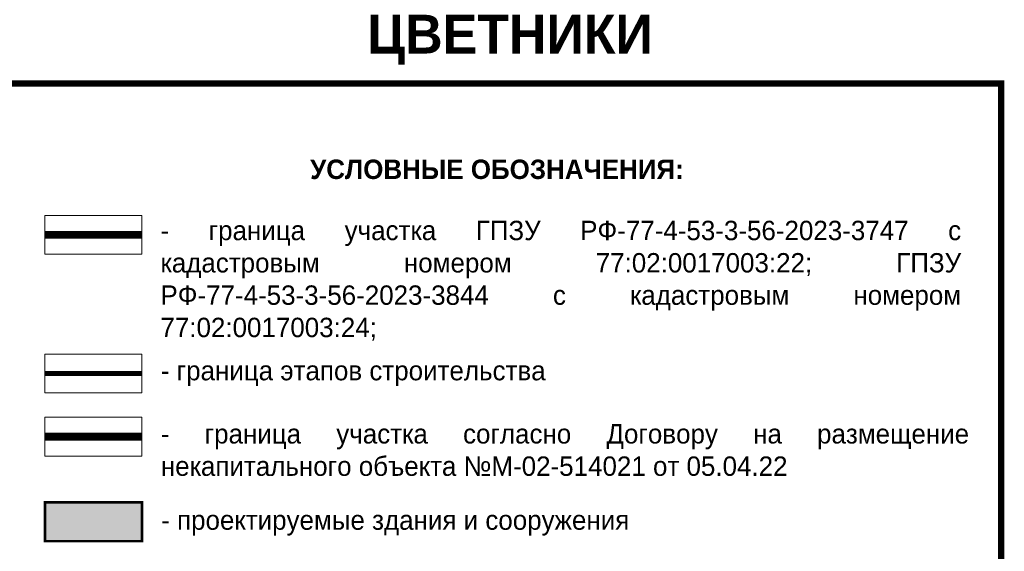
# Model space of a CAD drawing. Header units: millimetres. Extents: x 4385 to 11928, y 17253 to 36963.
# Tile 255 of 256: x 7854 to 7930, y 18797 to 18838. Entities that reach past the tile are written whole.
import ezdxf

# ---------------------------------------------------------------- set-up
doc = ezdxf.new("R2010")
doc.units = ezdxf.units.MM
doc.layers.add('ОЗЕЛ_Ботаническая_Р$0$ГП_граница_АГР 3_500', color=202, linetype='Continuous', lineweight=15)
doc.layers.add('ОЗЕЛ_Ботаническая_Р$0$ГП_здан_проект', color=170, linetype='Continuous', lineweight=9)
doc.layers.add('ОЗЕЛ_Ботаническая_Р$0$ГП_граница_аренд_зем_500', color=7, linetype='Continuous', true_color=0x000000)
doc.layers.add('ОЗЕЛ_Ботаническая_Р$0$ГП_граница_ГПЗУ_500', color=7, linetype='Continuous', true_color=0x0000f5)
doc.layers.add('ОЗЕЛ_Ботаническая_Р$0$ГП_здан_проект_штриховка', color=7, linetype='Continuous', lineweight=5, true_color=0xe24032)
doc.layers.add('ОЗЕЛ_Ботаническая_Р$0$ГП_рамка', color=7, linetype='Continuous', lineweight=15, true_color=0x000000)
doc.styles.add('ОЗЕЛ_Ботаническая_Р$0$GENERATED_STYLE_1', font='GOTHIC.TTF')

# ---------------------------------------------------------------- blocks, each defined once
blk = doc.blocks.new('ОЗЕЛ_Ботаническая_Р')
at = {"layer": 'ОЗЕЛ_Ботаническая_Р$0$ГП_здан_проект_штриховка', "transparency": 33554534}
h = blk.add_hatch(color=256, dxfattribs=at)
h.dxf.hatch_style = 1
h.paths.add_polyline_path([(7856.02, 18800.593), (7863.52, 18800.593), (7863.52, 18797.593), (7856.02, 18797.593)])
at = {"layer": 'ОЗЕЛ_Ботаническая_Р$0$ГП_граница_АГР 3_500', "const_width": 0.4}
blk.add_lwpolyline([(7856.02, 18810.567), (7863.52, 18810.567)], dxfattribs=at)
at = {"layer": 'ОЗЕЛ_Ботаническая_Р$0$ГП_граница_аренд_зем_500', "color": 190, "true_color": 0x9933ff, "const_width": 0.6}
blk.add_lwpolyline([(7856.02, 18805.672), (7863.52, 18805.672)], dxfattribs=at)
at = {"layer": 'ОЗЕЛ_Ботаническая_Р$0$ГП_граница_ГПЗУ_500', "const_width": 0.6}
blk.add_lwpolyline([(7856.02, 18821.287), (7863.52, 18821.287)], dxfattribs=at)
at = {"layer": 'ОЗЕЛ_Ботаническая_Р$0$ГП_здан_проект', "const_width": 0.2}
blk.add_lwpolyline([(7856.02, 18800.593), (7863.52, 18800.593), (7863.52, 18797.593), (7856.02, 18797.593)], close=True, dxfattribs=at)
at = {"layer": 'ОЗЕЛ_Ботаническая_Р$0$ГП_рамка', "color": 5, "const_width": 0.5}
blk.add_lwpolyline([(7849.067, 18832.995), (7929.927, 18832.995), (7929.927, 18507.275), (7849.067, 18507.275)], close=True, dxfattribs=at)
at = {"layer": 'ОЗЕЛ_Ботаническая_Р$0$ГП_рамка'}
for points in [[(7856.02, 18822.787), (7863.52, 18822.787), (7863.52, 18819.787), (7856.02, 18819.787)], [(7856.02, 18812.067), (7863.52, 18812.067), (7863.52, 18809.067), (7856.02, 18809.067)], [(7856.02, 18807.172), (7863.52, 18807.172), (7863.52, 18804.172), (7856.02, 18804.172)]]:
    blk.add_lwpolyline(points, close=True, dxfattribs=at)
at = {"layer": 'ОЗЕЛ_Ботаническая_Р$0$ГП_рамка', "attachment_point": 4, "style": 'ОЗЕЛ_Ботаническая_Р$0$GENERATED_STYLE_1'}
for s, insert, char_height, width in [('{\\fCentury Gothic|b1|i0|c204|p34;ЦВЕТНИКИ}', (7880.935, 18836.377), 3, 40.85793), ('\\pxqc;{\\fCentury Gothic|b1|i0|c204|p34;УСЛОВНЫЕ ОБОЗНАЧЕНИЯ:}', (7860.52, 18826.346), 1.5, 60.8763), ('\\pxqj;- граница участка ГПЗУ РФ-77-4-53-3-56-2023-3747 с кадастровым номером 77:02:0017003:22; ГПЗУ РФ-77-4-53-3-56-2023-3844 с кадастровым номером 77:02:0017003:24; ', (7864.946, 18817.735), 1.5, 61.70838), ('- граница этапов строительства ', (7864.976, 18810.558), 1.5, 62.29457), ('\\pxqj;- граница участка согласно Договору на размещение некапитального объекта №М-02-514021 от 05.04.22', (7864.976, 18804.634), 1.5, 62.29457), ('- проектируемые здания и сооружения', (7865.004, 18798.997), 1.5, 53.9889)]:
    blk.add_mtext(s, dxfattribs=dict(at, insert=insert, char_height=char_height, width=width))

msp = doc.modelspace()

# ---------------------------------------------------------------- block references
msp.add_blockref('ОЗЕЛ_Ботаническая_Р', (0, 0))

doc.saveas('drawing.dxf')
